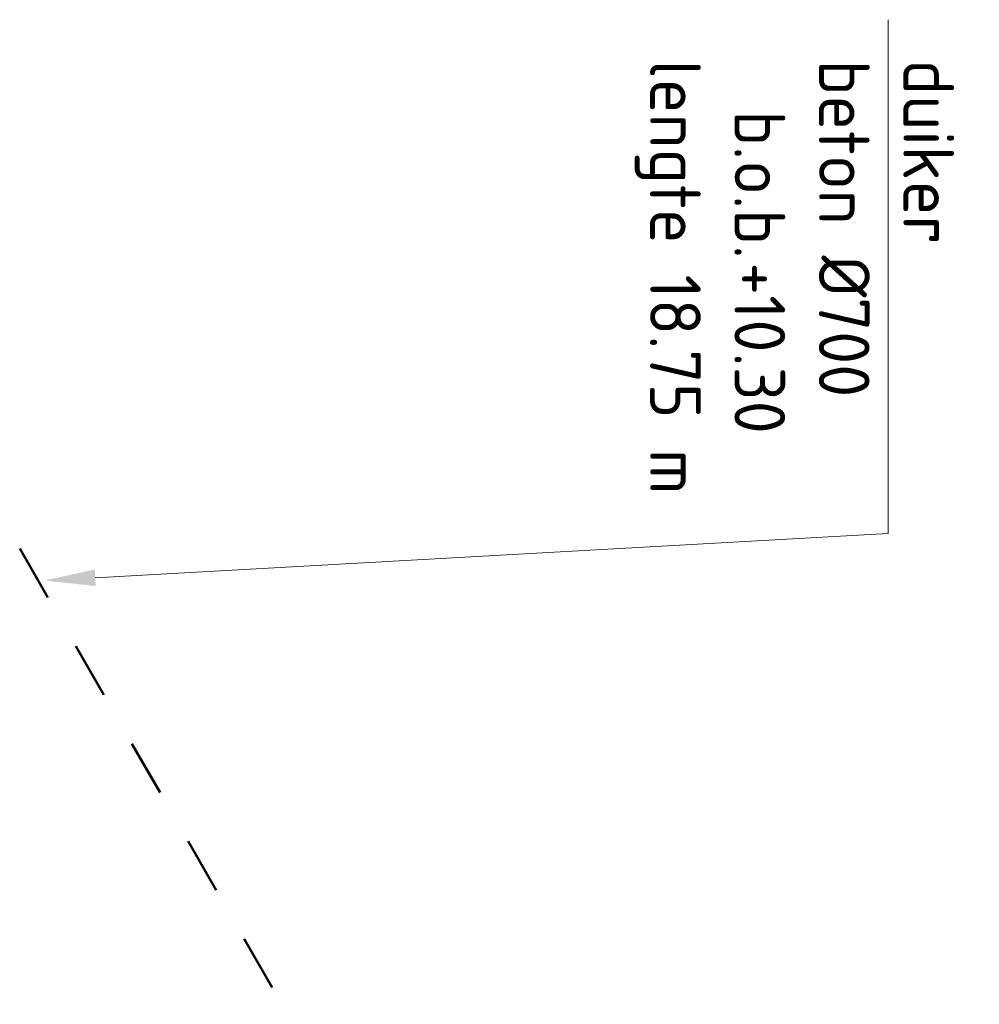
# Model space of a CAD drawing. Header units: metres. Extents: x 232508 to 233531, y 553160 to 554395.
# Tile 8 of 24: x 233004 to 233038, y 553601 to 553636. Entities that reach past the tile are written whole.
import ezdxf
from ezdxf import colors
from ezdxf.entities.mleader import LeaderData, LeaderLine
from ezdxf.math import Vec2, Vec3

# ---------------------------------------------------------------- set-up
doc = ezdxf.new("R2010")
doc.units = ezdxf.units.M
doc.linetypes.add('NLCS-HIDDEN', pattern=[4, 2, -2])
doc.layers.add('N-WE-RI-WH-DUIKER-T', color=150, linetype='Continuous', lineweight=13, true_color=0x007fff)
doc.layers.add('N-WE-RI-WH-DUIKER_BETON_700-G', color=150, linetype='NLCS-HIDDEN', lineweight=50, true_color=0x007fff)
doc.styles.add('NLCS-ISO-ANNOTATIEF-T18', font='NLCS-ISO.ttf', dxfattribs={"height": 1.8})

msp = doc.modelspace()

# ---------------------------------------------------------------- leaders
at = {"layer": 'N-WE-RI-WH-DUIKER-T', "linetype": 'Continuous'}
ml = msp.add_multileader_mtext('Standard', dxfattribs=at)
ml.set_content('duiker\\Pbeton %%C700\\P\\pxi-3,l4,t4;b.o.b.^I+10.30\\P\\pi0,l0,tz;lengte 18.75 m', color=256, style='NLCS-ISO-ANNOTATIEF-T18')
ml.set_leader_properties(color=256, linetype='ByLayer', lineweight=13)
ml.build(insert=Vec2(0, 0))
ml.multileader.update_dxf_attribs({"text_left_attachment_type": 6, "text_right_attachment_type": 6, "dogleg_length": 1, "arrow_head_size": 1.8})
ctx = ml.context
ctx.base_point, ctx.char_height, ctx.arrow_head_size, ctx.landing_gap_size, ctx.plane_origin, ctx.plane_x_axis, ctx.plane_y_axis = Vec3(233034.864, 553634.707), 1.8, 1.8, 0.36, Vec3(233060.859, 553656.255), Vec3(0, -1), Vec3(1, 0)
ctx.left_attachment, ctx.right_attachment = 6, 6
notes = []
notes.append((ctx, [(0, (1, 1, 0), (233034.864, 553617.507), (0, 1), 1, [(2, [(233004.89, 553615.836)], 0, [])])]))
ctx.mtext.insert, ctx.mtext.text_direction, ctx.mtext.rotation, ctx.mtext.flow_direction = Vec3(233037.204, 553634.347), Vec3(0, -1), 4.712389, 5
ctx.mtext.has_bg_fill, ctx.mtext.bg_color, ctx.mtext.bg_scale_factor, ctx.mtext.bg_transparency, ctx.mtext.use_window_bg_color = 1, -1027028792, 1.5, 0, 1
for ctx, leaders in notes:
    for number, flags, end, landing, length, lines in leaders:
        leader = LeaderData()
        leader.index, (leader.has_last_leader_line, leader.has_dogleg_vector, leader.attachment_direction) = number, flags
        leader.last_leader_point, leader.dogleg_vector, leader.dogleg_length = Vec3(end), Vec3(landing), length
        for number, points, colour, breaks in lines:
            line = LeaderLine()
            line.index, line.vertices, line.color, line.breaks = number, Vec3.list(points), colors.encode_raw_color(colour), breaks
            leader.lines.append(line)
        ctx.leaders.append(leader)

# ---------------------------------------------------------------- next in the draw order: linework, layer by layer
at = {"layer": 'N-WE-RI-WH-DUIKER_BETON_700-G', "flags": 128}
msp.add_lwpolyline([(233004.003, 553616.972), (233013.321, 553600.774)], dxfattribs=at)

doc.saveas('drawing.dxf')
